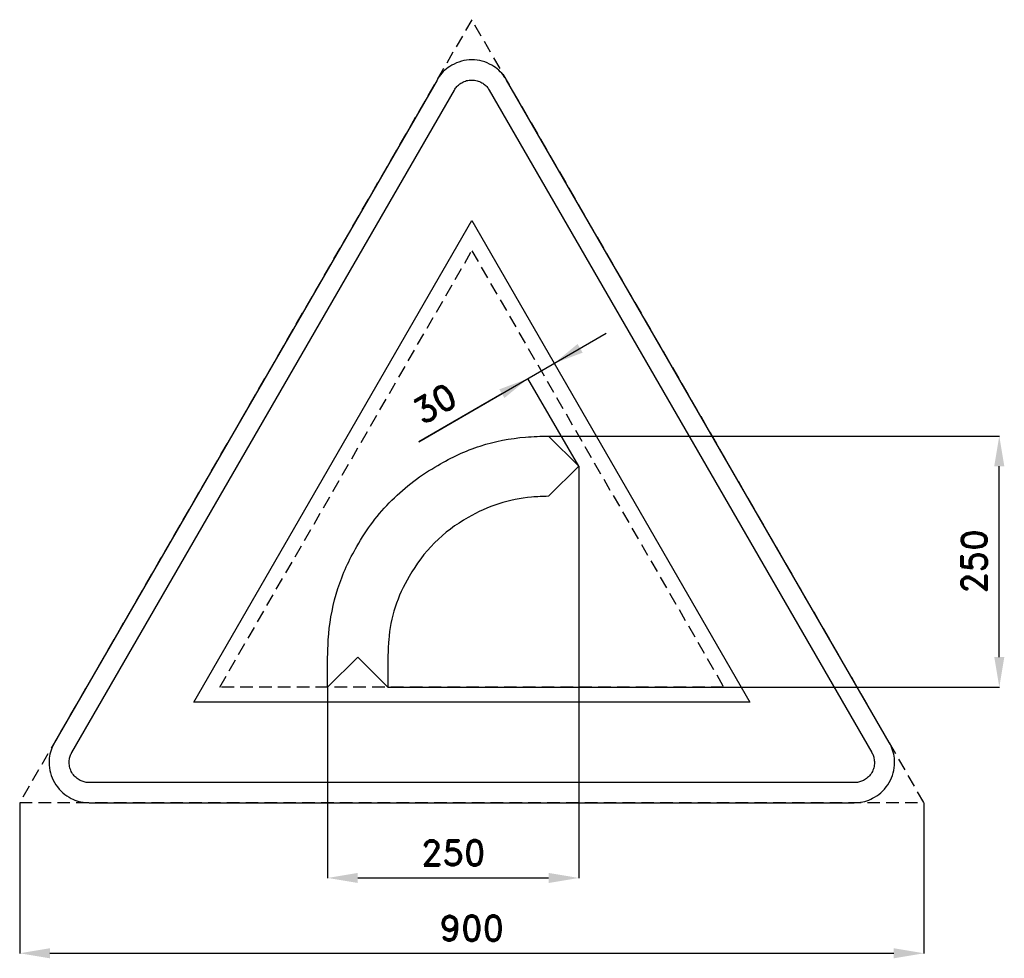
# Model space of a CAD drawing. Header units: millimetres. Extents: x -29 to 951, y -155 to 779.
import ezdxf

# ---------------------------------------------------------------- set-up
doc = ezdxf.new("R2010")
doc.units = ezdxf.units.MM
doc.header["$LTSCALE"] = 5
doc.linetypes.add('ČÁRKOVANÁX2', pattern=[1.5, 1, -0.5])
doc.layers.add('Kóty', color=2, linetype='Continuous')
doc.layers.add('Značka', color=7, linetype='Continuous')
doc.styles.get("Standard").update_dxf_attribs({"font": 'romand.shx', "height": 25})
doc.dimstyles.get("Standard").update_dxf_attribs({"dimtxt": 25, "dimasz": 30, "dimexe": 0.18, "dimexo": 0.0625, "dimgap": 12.5, "dimtad": 1, "dimdec": 0, "dimzin": 0, "dimdsep": 46, "dimtxsty": 'Standard', "dimcen": 0.09, "dimadec": 0, "dimazin": 0, "dimtfac": 1, "dimtdec": 0, "dimtofl": 0, "dimtmove": 0, "dimatfit": 3, "dimfxl": 1, "dimtolj": 1, "dimtzin": 0, "dimarcsym": 0})

# ---------------------------------------------------------------- blocks, each defined once
blk = doc.blocks.new('*D0')
at = {"layer": 'Defpoints', "color": 0, "transparency": 16777216}
for p in [(-29.28, 0.06), (870.72, 0.06), (870.72, -149.94)]:
    blk.add_point(p, dxfattribs=at)
at = {"layer": 'Kóty', "color": 0, "lineweight": -2, "transparency": 16777216}
for p, q in [((-29.28, 0), (-29.28, -150.12)), ((870.72, 0), (870.72, -150.12)), ((0.72, -149.94), (840.72, -149.94))]:
    blk.add_line(p, q, dxfattribs=at)
at = {"layer": 'Kóty', "color": 0, "transparency": 16777216}
for points in [[(0.72, -144.94), (0.72, -154.94), (-29.28, -149.94)], [(840.72, -144.94), (840.72, -154.94), (870.72, -149.94)]]:
    blk.add_solid(points, dxfattribs=at)
at = {"layer": 'Kóty', "color": 0, "transparency": 16777216, "insert": (420.72, -124.94), "char_height": 25, "attachment_point": 5}
blk.add_mtext('\\A1;900', dxfattribs=at)
blk = doc.blocks.new('*D1')
at = {"layer": 'Defpoints', "color": 0, "transparency": 16777216}
for p in [(527.19, 335), (277.19, 115), (527.19, -74.94)]:
    blk.add_point(p, dxfattribs=at)
at = {"layer": 'Kóty', "color": 0, "lineweight": -2, "transparency": 16777216}
for p, q in [((527.19, 334.94), (527.19, -75.12)), ((277.19, 114.94), (277.19, -75.12)), ((307.19, -74.94), (497.19, -74.94))]:
    blk.add_line(p, q, dxfattribs=at)
at = {"layer": 'Kóty', "color": 0, "transparency": 16777216}
for points in [[(307.19, -69.94), (307.19, -79.94), (277.19, -74.94)], [(497.19, -69.94), (497.19, -79.94), (527.19, -74.94)]]:
    blk.add_solid(points, dxfattribs=at)
at = {"layer": 'Kóty', "color": 0, "transparency": 16777216, "insert": (402.19, -49.94), "char_height": 25, "attachment_point": 5}
blk.add_mtext('\\A1;250', dxfattribs=at)
blk = doc.blocks.new('*D2')
at = {"layer": 'Defpoints', "color": 0, "transparency": 16777216}
for p in [(497.19, 365), (945.72, 365), (337.19, 115)]:
    blk.add_point(p, dxfattribs=at)
at = {"layer": 'Kóty', "color": 0, "lineweight": -2, "transparency": 16777216}
for p, q in [((497.26, 365), (945.9, 365)), ((945.72, 145), (945.72, 335)), ((337.26, 115), (945.9, 115))]:
    blk.add_line(p, q, dxfattribs=at)
at = {"layer": 'Kóty', "color": 0, "transparency": 16777216}
for points in [[(940.72, 335), (950.72, 335), (945.72, 365)], [(940.72, 145), (950.72, 145), (945.72, 115)]]:
    blk.add_solid(points, dxfattribs=at)
at = {"layer": 'Kóty', "color": 0, "transparency": 16777216, "insert": (920.72, 240), "char_height": 25, "attachment_point": 5, "rotation": 90}
blk.add_mtext('\\A1;250', dxfattribs=at)

msp = doc.modelspace()

# ---------------------------------------------------------------- linework, layer by layer
at = {"layer": 'Kóty'}
for p, q in [((368.06, 359.25), (554.45, 467.38)), ((527.16, 335.05), (476.51, 422.37)), ((450.65, 407.16), (368.06, 359.25))]:
    msp.add_line(p, q, dxfattribs=at)
for points in [[(525.99, 456.65), (531.01, 448), (502.55, 437.27)], [(448.14, 411.49), (453.16, 402.84), (476.6, 422.21)]]:
    msp.add_solid(points, dxfattribs=at)
at = {"layer": 'Značka', "color": 6, "linetype": 'ČÁRKOVANÁX2', "ltscale": 2.5}
for points in [[(870.72, 0.06), (420.72, 779.48), (-29.28, 0.06)], [(169.9, 115), (420.72, 549.42), (671.53, 115)]]:
    msp.add_lwpolyline(points, close=True, dxfattribs=at)
at = {"layer": 'Značka', "color": 5}
for points in [[(836.08, 60), (455.36, 719.42), (454.24, 721.19, 0.010748), (453.08, 722.93, 0.055773), (447.54, 729.17, 0.055979), (440.72, 734.06, 0.069561), (431.09, 738.14, 0.069791), (420.72, 739.42, 0.069502), (410.36, 738.12, 0.067732), (400.72, 734.06, 0.055944), (393.86, 729.2, 0.061133), (388.36, 722.93, 0.012257), (387.19, 721.2), (386.08, 719.42), (5.36, 60, 0.003576), (4.38, 58.15, 0.010722), (3.46, 56.27, 0.055711), (0.83, 48.35, 0.055985), (0, 40, 0.069591), (1.29, 29.62, 0.069767), (5.36, 20, 0.069481), (11.67, 11.68, 0.067775), (20, 5.36, 0.055964), (27.65, 1.85, 0.061097), (35.82, 0.22, 0.01224), (37.91, 0.07, 0.004081), (40, 0), (801.43, 0, 0.003581), (803.53, 0.08, 0.010743), (805.62, 0.22, 0.055797), (813.79, 1.9, 0.055991), (821.43, 5.36, 0.069582), (829.78, 11.66, 0.069787), (836.08, 20, 0.069497), (840.13, 29.62, 0.067792), (841.43, 40, 0.055928), (840.65, 48.37, 0.060939), (837.98, 56.27), (837.06, 58.15), (836.08, 60)], [(277.19, 145, -0.003593), (277.59, 156.52, -0.01078), (278.32, 168.03, -0.055987), (287.43, 213.06, -0.056445), (306.41, 255.18, -0.070038), (341.07, 301.03, -0.068698), (387.01, 335.78, -0.05671), (429.14, 355.04, -0.061422), (474.17, 363.88, -0.012263), (485.67, 364.63, -0.004089), (497.19, 365), (527.19, 335), (497.19, 305), (496.96, 305, 0.003598), (488.59, 304.71, 0.010785), (480.24, 304.19, 0.055988), (447.54, 297.57, 0.056445), (416.95, 283.78, 0.070037), (383.65, 258.61, 0.068697), (358.41, 225.25, 0.05671), (344.43, 194.66, 0.061422), (338.01, 161.96, 0.012268), (337.46, 153.6, 0.004087), (337.19, 145.23), (337.19, 115), (307.19, 145), (277.19, 115), (277.19, 145)]]:
    msp.add_lwpolyline(points, format="xyb", dxfattribs=at)
at = {"layer": 'Značka', "color": 1}
msp.add_lwpolyline([(801.43, 20), (40, 20, -0.003586), (38.95, 20.04, -0.010756), (37.91, 20.11, -0.05582), (33.82, 20.95, -0.05597), (30, 22.68, -0.06955), (25.83, 25.83, -0.069786), (22.68, 30, -0.069503), (20.65, 34.81, -0.067814), (20, 40, -0.055933), (20.39, 44.19, -0.060881), (21.73, 48.13, -0.012187), (22.19, 49.07, -0.00406), (22.68, 50), (403.4, 709.42), (403.95, 710.31), (404.54, 711.18, -0.055851), (407.31, 714.3, -0.05603), (410.72, 716.74, -0.069574), (415.53, 718.78, -0.069723), (420.72, 719.42, -0.069439), (425.9, 718.77, -0.067755), (430.72, 716.74, -0.055971), (434.15, 714.31, -0.061159), (436.9, 711.18), (437.48, 710.31), (438.04, 709.42), (818.76, 50), (819.24, 49.07), (819.71, 48.13, -0.055637), (821.02, 44.18, -0.055928), (821.43, 40, -0.069571), (820.79, 34.81, -0.069825), (818.76, 30, -0.069532), (815.6, 25.84, -0.067733), (811.43, 22.68, -0.055923), (807.61, 20.93, -0.061121), (803.53, 20.11, -0.012253), (802.48, 20.04, -0.004086), (801.43, 20)], format="xyb", dxfattribs=at)
msp.add_lwpolyline([(143.92, 100), (420.72, 579.42), (697.51, 100), (143.92, 100)], dxfattribs=at)

# ---------------------------------------------------------------- texts
at = {"layer": 'Kóty', "insert": (383.84, 397.3), "char_height": 25, "attachment_point": 5, "rotation": 30.11947}
msp.add_mtext('\\A1;30', dxfattribs=at)

# ---------------------------------------------------------------- dimensions: what is measured, and where the dimension line sits
at = {"layer": 'Kóty'}
dim = msp.add_linear_dim(base=(945.72, 365), p1=(337.19, 115), p2=(497.19, 365), angle=90, dimstyle='Standard', dxfattribs=at)
dim.commit()
dim.dimension.update_dxf_attribs({"geometry": '*D2', "text_midpoint": (920.72, 240)})
for base, p1, p2, picture, middle in [((527.19, -74.94), (277.19, 115), (527.19, 335), '*D1', (402.19, -49.94)), ((870.72, -149.94), (-29.28, 0.06), (870.72, 0.06), '*D0', (420.72, -124.94))]:
    dim = msp.add_linear_dim(base=base, p1=p1, p2=p2, dimstyle='Standard', dxfattribs=at)
    dim.commit()
    dim.dimension.update_dxf_attribs({"geometry": picture, "text_midpoint": middle})

doc.saveas('drawing.dxf')
